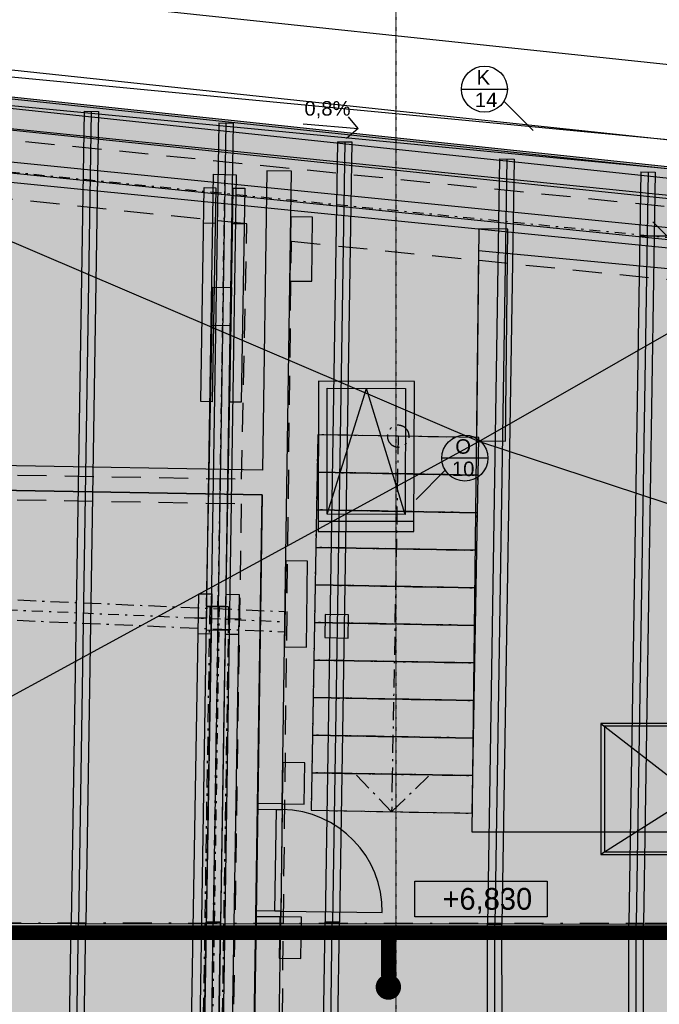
# Model space of a CAD drawing. Extents: x -12025 to 39812, y -28775 to 12.
# Tile 9 of 17: x 14458 to 18868, y -17619 to -10830. Entities that reach past the tile are written whole.
import ezdxf
from ezdxf.enums import TextEntityAlignment as Align

# ---------------------------------------------------------------- set-up
doc = ezdxf.new("R2010")
doc.units = 0
doc.header["$MEASUREMENT"] = 0
for name, pattern in [('Čerchovaná', [450, 200, -117.5, 15, -117.5]), ('Čerchovaná M', [225, 125, -42.5, 15, -42.5]), ('Čerchovaná S', [175, 75, -42.5, 15, -42.5]), ('Čerchovaná S_1', [3.5, 1.5, -0.85, 0.3, -0.85]), ('Čárkovaná_2', [325, 200, -125])]:
    doc.linetypes.add(name, pattern=pattern)
for name, color, linetype in [('OÚ Dukovany půdorys podklad půda', 7, 'Continuous'), ('OÚ Dukovany střecha', 7, 'Continuous'), ('OÚ Dukovany zemnění + hromosvody', 5, 'Continuous')]:
    doc.layers.add(name, color=color, linetype=linetype)
doc.styles.add('Agency FB', font='txt')
doc.styles.add('Arial', font='txt')

# ---------------------------------------------------------------- blocks, each defined once
blk = doc.blocks.new('(4)')
at = {"linetype": 'Continuous'}
blk.add_hatch(color=1, dxfattribs=at).paths.add_polyline_path([(23202.8, -17069), (23173.9, -21304.6), (2393.3, -21332), (2445.1, -17075.6), (23202.8, -17069)])
at = {"color": 154, "linetype": 'Čerchovaná S_1'}
blk.add_line((8335.6, -4006), (8335.6, -23559.6), dxfattribs=at)
at = {"color": 1, "linetype": 'Continuous'}
for p, q in [((11788.1, -11268.1), (2649.8, -10296.7)), ((2820.3, -11095.3), (11789.4, -12050.1)), ((8786.7, -11268), (9103.8, -11268)), ((9080, -11351.7), (9281.6, -11553.3)), ((8075.7, -11540.4), (8007.3, -11459.3)), ((7695.7, -11508.1), (8075.7, -11540.4)), ((8075.7, -11540.4), (7994.6, -11608.8)), ((10105.3, -12182.8), (10305.3, -12382.8)), ((10505.3, -12282.8), (10017.8, -12282.8)), ((7860, -14199.2), (7862, -13330.9)), ((7860, -14199.2), (8132, -13331.6)), ((7862, -13330.9), (8402, -13332.2)), ((8400, -14200.5), (8132, -13331.6)), ((8402, -13332.2), (8400, -14200.5)), ((8968.9, -13811.9), (8651.7, -13811.9)), ((8675.6, -13895.6), (8474, -14097.2)), ((8459.9, -14249.8), (7799.9, -14248.3)), ((8400, -14200.5), (7860, -14199.2)), ((9747.4, -15642.1), (10388.7, -16138.2)), ((10388.7, -16138.2), (9748.6, -16546)), ((2450.2, -17093), (23192.7, -17108.3)), ((19111.9, -17099.4), (2707.5, -17075.8)), ((19203.5, -17087.9), (2707.5, -17075.8))]:
    blk.add_line(p, q, dxfattribs=at)
at = {"color": 8, "linetype": 'Čárkovaná_2'}
for p, q in [((2872.3, -11333.8), (12238.9, -12282.8)), ((7307.8, -12196.4), (3164.7, -11766.4)), ((7270.9, -13956.6), (7307.8, -12196.4)), ((7517.8, -20593.2), (7614.8, -12316.9)), ((7614.8, -12316.9), (22563.6, -13831.5)), ((3127.5, -13883.6), (7270.9, -13956.6)), ((3124.5, -14053.6), (7268.4, -14126.6)), ((7268.4, -14126.6), (7204.1, -18357.1))]:
    blk.add_line(p, q, dxfattribs=at)
at = {"color": 21, "linetype": 'Continuous'}
for p, q in [((5801.5, -17078.1), (5801.5, -17080.3)), ((5804.6, -17078.1), (5807.5, -17078.6)), ((5807.5, -17078.6), (5813.6, -17079.9)), ((5813.6, -17079.9), (5815, -17080.3)), ((5823.5, -17078.1), (5823.5, -17080.3)), ((5943.7, -17078.2), (5943.7, -17080.5)), ((5951.5, -17080.5), (5953.7, -17079.9)), ((5953.7, -17079.9), (5959.8, -17078.6)), ((5959.8, -17078.6), (5961.9, -17078.2)), ((5965.7, -17078.2), (5965.7, -17080.5)), ((6086, -17078.3), (6086, -17080.7)), ((6090.3, -17078.3), (6092, -17078.6)), ((6092, -17078.6), (6098, -17079.9)), ((6098, -17079.9), (6101, -17080.7)), ((6108, -17078.3), (6108, -17080.7)), ((6228.2, -17078.4), (6228.2, -17080.9)), ((6234.4, -17080.9), (6238.2, -17079.9)), ((6238.2, -17079.9), (6244.2, -17078.6)), ((6244.2, -17078.6), (6245.2, -17078.4)), ((6250.2, -17078.4), (6250.2, -17080.9)), ((6370.5, -17078.5), (6370.5, -17081.1)), ((6376.1, -17078.5), (6376.4, -17078.6)), ((6376.4, -17078.6), (6382.5, -17079.9)), ((6382.5, -17079.9), (6387.1, -17081.1)), ((6392.5, -17078.5), (6392.5, -17081.1)), ((6512.7, -17078.6), (6512.7, -17081.3)), ((6517.4, -17081.3), (6522.7, -17079.9)), ((6522.7, -17079.9), (6528.5, -17078.6)), ((6534.7, -17078.6), (6534.7, -17081.3)), ((6654.9, -17078.7), (6654.9, -17081.5)), ((6661.6, -17078.7), (6667, -17079.9)), ((6667, -17079.9), (6672.4, -17081.3)), ((6672.4, -17081.3), (6673, -17081.5)), ((6676.9, -17078.7), (6676.9, -17081.5)), ((6797.2, -17078.8), (6797.2, -17081.7)), ((6800.6, -17081.7), (6801.8, -17081.3)), ((6801.8, -17081.3), (6807.1, -17079.9)), ((6807.1, -17079.9), (6812, -17078.8)), ((6819.2, -17078.8), (6819.2, -17081.7)), ((6939.4, -17078.9), (6939.4, -17081.9)), ((6947.1, -17078.9), (6951.5, -17079.9)), ((6951.5, -17079.9), (6956.8, -17081.3)), ((6956.8, -17081.3), (6958.7, -17081.9)), ((6961.4, -17078.9), (6961.4, -17081.9)), ((7081.7, -17079), (7081.7, -17082.1)), ((7083.8, -17082.1), (7086.3, -17081.3)), ((7086.3, -17081.3), (7091.6, -17079.9)), ((7091.6, -17079.9), (7095.5, -17079)), ((7103.7, -17079), (7103.7, -17082.1)), ((7223.9, -17079.1), (7223.9, -17082.3)), ((7232.6, -17079.1), (7236, -17079.9)), ((7236, -17079.9), (7241.3, -17081.3)), ((7241.3, -17081.3), (7244.5, -17082.3)), ((7245.9, -17079.1), (7245.9, -17082.3)), ((7366.1, -17079.2), (7366.1, -17082.5)), ((7367, -17082.5), (7370.7, -17081.3)), ((7370.7, -17081.3), (7376.1, -17079.9)), ((7376.1, -17079.9), (7378.9, -17079.2)), ((7388.1, -17079.3), (7388.1, -17082.5)), ((7508.4, -17079.3), (7508.4, -17082.7)), ((7518.1, -17079.3), (7520.4, -17079.9)), ((7520.4, -17079.9), (7525.8, -17081.3)), ((7525.8, -17081.3), (7530.2, -17082.7)), ((7530.4, -17079.4), (7530.4, -17082.7)), ((7650.6, -17079.4), (7650.6, -17082.8)), ((7650.6, -17082.8), (7655.2, -17081.3)), ((7655.2, -17081.3), (7660.6, -17079.9)), ((7660.6, -17079.9), (7662.4, -17079.5)), ((7672.6, -17082.8), (7672.1, -17083)), ((7672.6, -17079.5), (7672.6, -17082.8)), ((7792.9, -17079.6), (7792.9, -17082.8)), ((7793.9, -17083.1), (7792.9, -17082.8)), ((7803.6, -17079.6), (7804.9, -17079.9)), ((7804.9, -17079.9), (7810.3, -17081.3)), ((7810.3, -17081.3), (7814.9, -17082.8)), ((7814.9, -17079.6), (7814.9, -17082.8)), ((7935.1, -17079.7), (7935.1, -17082.8)), ((7935.1, -17082.8), (7939.7, -17081.3)), ((7939.7, -17081.3), (7945.1, -17079.8)), ((7945.1, -17079.8), (7945.9, -17079.7)), ((7957.1, -17082.8), (7955.4, -17083.4)), ((7957.1, -17079.7), (7957.1, -17082.8)), ((8077.3, -17079.8), (8077.3, -17082.8)), ((8079.6, -17083.5), (8077.3, -17082.8)), ((8089.1, -17079.8), (8089.4, -17079.8)), ((8089.4, -17079.8), (8094.8, -17081.3)), ((8094.8, -17081.3), (8099.3, -17082.8)), ((8099.3, -17079.8), (8099.3, -17082.8)), ((8219.6, -17079.9), (8219.6, -17082.8)), ((8219.6, -17082.8), (8224.2, -17081.3)), ((8224.2, -17081.3), (8229.4, -17079.9)), ((8241.6, -17082.8), (8238.6, -17083.8)), ((8241.6, -17079.9), (8241.6, -17082.8)), ((8361.8, -17080), (8361.8, -17082.8)), ((8365.4, -17083.9), (8361.8, -17082.8)), ((8374.4, -17080), (8379.2, -17081.3)), ((8379.2, -17081.3), (8383.8, -17082.8)), ((8383.8, -17080), (8383.8, -17082.8)), ((8504.1, -17080.1), (8504.1, -17082.8)), ((8504.1, -17082.8), (8508.7, -17081.3)), ((8508.7, -17081.3), (8513.1, -17080.1)), ((8526.1, -17082.8), (8521.8, -17084.2)), ((8526.1, -17080.1), (8526.1, -17082.8)), ((8646.3, -17080.2), (8646.3, -17082.8)), ((8651.1, -17084.4), (8646.3, -17082.8)), ((8651.1, -17084.4), (8651.1, -17084.4)), ((8659.7, -17080.2), (8663.7, -17081.2)), ((8663.7, -17081.2), (8668.3, -17082.8)), ((8668.3, -17080.2), (8668.3, -17082.8)), ((8788.5, -17080.3), (8788.5, -17082.8)), ((8788.5, -17082.8), (8793.1, -17081.2)), ((8793.1, -17081.2), (8796.7, -17080.3)), ((8805.8, -17084.4), (8804.9, -17084.6)), ((8810.5, -17082.8), (8805.8, -17084.4)), ((8810.5, -17080.3), (8810.5, -17082.8)), ((8930.8, -17080.4), (8930.8, -17082.8)), ((8935.6, -17084.3), (8930.8, -17082.8)), ((8937.2, -17084.8), (8935.6, -17084.3)), ((8945, -17080.4), (8948.2, -17081.2)), ((8948.2, -17081.2), (8952.8, -17082.8)), ((8952.8, -17080.4), (8952.8, -17082.8)), ((9073, -17080.5), (9073, -17082.8)), ((9073, -17082.8), (9077.6, -17081.2)), ((9077.6, -17081.2), (9080.4, -17080.5)), ((9090.2, -17084.3), (9087.8, -17085)), ((9095, -17082.8), (9090.2, -17084.3)), ((9095, -17080.5), (9095, -17082.8)), ((9215.3, -17080.6), (9215.3, -17082.7)), ((9220.1, -17084.3), (9215.3, -17082.7)), ((9223.3, -17085.2), (9220.1, -17084.3)), ((9230.3, -17080.6), (9232.7, -17081.2)), ((9232.7, -17081.2), (9237.3, -17082.7)), ((9237.3, -17080.6), (9237.3, -17082.7)), ((9357.5, -17080.7), (9357.5, -17082.7)), ((9357.5, -17082.7), (9362.1, -17081.2)), ((9362.1, -17081.2), (9364, -17080.7)), ((9374.7, -17084.3), (9370.7, -17085.4)), ((9379.5, -17082.7), (9374.7, -17084.3)), ((9379.5, -17080.7), (9379.5, -17082.7)), ((9499.7, -17080.8), (9499.7, -17082.7)), ((9504.5, -17084.3), (9499.7, -17082.7)), ((9509.3, -17085.6), (9504.5, -17084.3)), ((9515.6, -17080.8), (9517.2, -17081.2)), ((9517.2, -17081.2), (9521.7, -17082.7)), ((9521.7, -17080.8), (9521.7, -17082.7)), ((9642, -17080.9), (9642, -17082.7)), ((9642, -17082.7), (9646.6, -17081.2)), ((9646.6, -17081.2), (9647.7, -17080.9)), ((9659.2, -17084.3), (9653.6, -17085.8)), ((9664, -17082.7), (9659.2, -17084.3)), ((9664, -17080.9), (9664, -17082.7)), ((9784.2, -17081), (9784.2, -17082.7)), ((9789, -17084.3), (9784.2, -17082.7)), ((9794.7, -17085.8), (9789, -17084.3)), ((9795.6, -17086), (9794.7, -17085.8)), ((9800.9, -17081), (9801.6, -17081.2)), ((9801.6, -17081.2), (9806.2, -17082.7)), ((9806.2, -17081), (9806.2, -17082.7)), ((9926.5, -17081.1), (9926.5, -17082.7)), ((9926.5, -17082.7), (9931.1, -17081.2)), ((9931.1, -17081.2), (9931.4, -17081.1)), ((9938, -17085.8), (9936.1, -17086.2)), ((9943.7, -17084.3), (9938, -17085.8)), ((9948.5, -17082.7), (9943.7, -17084.3)), ((9948.5, -17081.1), (9948.5, -17082.7)), ((10068.7, -17081.2), (10068.7, -17082.7)), ((10073.5, -17084.3), (10068.7, -17082.7)), ((10079.1, -17085.8), (10073.5, -17084.3)), ((10082, -17086.4), (10079.1, -17085.8)), ((10086.2, -17081.2), (10090.7, -17082.7)), ((10090.7, -17081.2), (10090.7, -17082.7))]:
    blk.add_line(p, q, dxfattribs=at)
at = {"color": 1, "linetype": 'Continuous'}
for points in [[(11762.3, -11982.2), (2574.4, -11005.6), (2595.5, -10806.7), (11561.6, -11759.8)], [(2569.5, -10993.5), (2445.1, -17075.6), (19108.5, -17087.9), (11762.1, -11969.4)], [(7799.7, -14317.1), (8459.7, -14318.6), (8462.1, -13283.2), (7802.1, -13281.7)], [(10407.4, -15641.2), (9747.4, -15642.1), (9748.6, -16546), (10408.6, -16545.2)], [(10382.4, -15660.4), (9772.4, -15661.2), (9773.5, -16526.8), (10383.5, -16526.1)]]:
    blk.add_lwpolyline(points, close=True, dxfattribs=at)
for points in [[(19203.5, -17087.9), (8907.3, -13697.7), (2820.3, -11095.3)], [(2707.5, -17075.8), (8907.3, -13697.7), (11789.4, -12050.1)], [(2534.5, -17064.4), (2907.8, -17019.1), (18983.2, -17030.9)]]:
    blk.add_lwpolyline(points, dxfattribs=at)
at = {"color": 7, "linetype": 'Continuous'}
blk.add_lwpolyline([(23202.8, -17069), (23173.9, -21304.6), (2393.3, -21332), (2445.1, -17075.6), (23202.8, -17069)], close=True, dxfattribs=at)
at = {"color": 1, "linetype": 'Continuous'}
for centre in [(8945.3, -11268), (8810.3, -13811.9)]:
    blk.add_circle(centre, 158.6, dxfattribs=at)
blk.add_solid([(2569.5, -10993.5), (2445.1, -17075.6), (11762.1, -11969.4), (19108.5, -17087.9)], dxfattribs=at)
at = {"color": 1, "linetype": 'Continuous', "style": 'Arial'}
for s, p in [('K', (8937.6, -11236.4)), (' 14', (8937.6, -11392.2)), ('0,8%%%', (7863.3, -11450.7)), ('O', (8798.7, -13781.9)), ('10', (8798.7, -13936.1))]:
    blk.add_text(s, height=100, dxfattribs=at).set_placement(p, align=Align.CENTER)
blk = doc.blocks.new('Spoj')
at = {"color": 0, "linetype": 'Continuous'}
for points, const_width in [([(0, 75, 0.414214), (-75, 0)], 25), ([(0, 37.5, 0.414214), (-37.5, 0)], 75), ([(37.5, 0, 0.414214), (0, 37.5)], 75), ([(75, 0, 0.414214), (0, 75)], 25), ([(-75, 0, 0.414214), (0, -75)], 25), ([(-37.5, 0, 0.414214), (0, -37.5)], 75), ([(0, -37.5, 0.414214), (37.5, 0)], 75), ([(0, -75, 0.414214), (75, 0)], 25)]:
    blk.add_lwpolyline(points, format="xyb", dxfattribs=dict(at, const_width=const_width))

msp = doc.modelspace()

# ---------------------------------------------------------------- linework, layer by layer
at = {"layer": 'OÚ Dukovany půdorys podklad půda', "color": 9, "linetype": 'Continuous'}
for p, q in [((11770, -10971.2), (20450.9, -11802.9)), ((20653.9, -12023.2), (11751, -11170.3)), ((14902, -11461.3), (14813.4, -17057.3)), ((14902, -11461.3), (14813.4, -17057.3)), ((14952, -11462.1), (14863.4, -17058.1)), ((14902, -11461.3), (15002, -11462.9)), ((14902, -11461.3), (15002, -11462.9)), ((15002, -11462.9), (14913.4, -17058.9)), ((15002, -11462.9), (14913.4, -17058.9)), ((11950.6, -11565.7), (21526.6, -12520.9)), ((15830.2, -11541.9), (15742.9, -17051.9)), ((15830.2, -11541.9), (15742.9, -17051.9)), ((15880.2, -11542.7), (15792.9, -17052.7)), ((15830.2, -11541.9), (15930.2, -11543.5)), ((15830.2, -11541.9), (15930.2, -11543.5)), ((15930.2, -11543.5), (15842.9, -17053.5)), ((15930.2, -11543.5), (15842.9, -17053.5)), ((16649.2, -11671.3), (16564, -17051.3)), ((16649.2, -11671.3), (16564, -17051.3)), ((16699.2, -11672.1), (16614, -17052.1)), ((16649.2, -11671.3), (16749.2, -11672.9)), ((16649.2, -11671.3), (16749.2, -11672.9)), ((16749.2, -11672.9), (16664, -17052.9)), ((16749.2, -11672.9), (16664, -17052.9)), ((11936.7, -11705), (21528.2, -12661.8)), ((17766.6, -11789.4), (17683, -17067.6)), ((17766.6, -11789.4), (17683, -17067.6)), ((17816.6, -11790.2), (17733, -17068.3)), ((17766.6, -11789.4), (17866.6, -11791)), ((17766.6, -11789.4), (17866.6, -11791)), ((17866.6, -11791), (17783, -17069.1)), ((17866.6, -11791), (17783, -17069.1)), ((18740.6, -11879.2), (18658.5, -17059.5)), ((18740.6, -11879.2), (18658.5, -17059.5)), ((18790.5, -11880), (18708.5, -17060.3)), ((18740.6, -11879.2), (18840.5, -11880.8)), ((18740.6, -11879.2), (18840.5, -11880.8)), ((15791.5, -11896.2), (15651.5, -20895.1)), ((15791.5, -11896.2), (15951.5, -11898.7)), ((15951.5, -11898.7), (15811.5, -20897.6)), ((18840.5, -11880.8), (18758.5, -17061.1)), ((18840.5, -11880.8), (18758.5, -17061.1)), ((15706.4, -13463.3), (15730.7, -11987.7)), ((15730.7, -11987.7), (15810.7, -11989)), ((15810.7, -11989), (15786.4, -13464.7)), ((15906.3, -13466.6), (15930.7, -11991)), ((15930.7, -11991), (16010.7, -11992.3)), ((16010.7, -11992.3), (15986.3, -13468)), ((15806.6, -12235.4), (15726.6, -12234)), ((16006.6, -12238.7), (15926.6, -12237.3)), ((15746.2, -14873.4), (15789.4, -12673.8)), ((15789.4, -12673.8), (15919.4, -12676.3)), ((15919.4, -12676.3), (15876.2, -14875.9)), ((15914.2, -12941.4), (15784.2, -12938.8)), ((15786.4, -13464.7), (15706.4, -13463.3)), ((15786.4, -13464.7), (15706.4, -13463.3)), ((15986.3, -13468), (15906.3, -13466.6)), ((15986.3, -13468), (15906.3, -13466.6)), ((15625, -18872.2), (15692.3, -14788)), ((15692.3, -14788), (15782.3, -14789.4)), ((15782.3, -14789.4), (15715, -18873.7)), ((15815, -18875.3), (15882.3, -14791.1)), ((15825.4, -14878.6), (15826.7, -14798.6)), ((15882.3, -14791.1), (15972.3, -14792.6)), ((15972.3, -14792.6), (15905, -18876.8)), ((15745.4, -14877.3), (15743, -15037.3)), ((15905.4, -14879.8), (15745.4, -14877.3)), ((15876.2, -14875.9), (15746.2, -14873.4)), ((15902.9, -15039.8), (15905.4, -14879.8)), ((15744.2, -14957.3), (15664.2, -14956.1)), ((15904.2, -14959.8), (15984.2, -14961)), ((15777.7, -15066.6), (15687.7, -15065.1)), ((15743, -15037.3), (15902.9, -15039.8)), ((15822.9, -15038.5), (15821.7, -15118.5)), ((15967.7, -15069.7), (15877.7, -15068.2)), ((14751.4, -21160.6), (14813.4, -17057.3)), ((14751.4, -21160.6), (14813.4, -17057.3)), ((14801.4, -21161.4), (14863.4, -17058.1)), ((14913.4, -17058.9), (14813.4, -17057.3)), ((14913.4, -17058.9), (14813.4, -17057.3)), ((14813.4, -17057.3), (14913.4, -17058.8)), ((14813.4, -17057.3), (14913.4, -17058.8)), ((14851.4, -21162.1), (14913.4, -17058.8)), ((14851.4, -21162.1), (14913.4, -17058.8)), ((15681, -21155.7), (15742.9, -17052.4)), ((15681, -21155.7), (15742.9, -17052.4)), ((15730.9, -21156.4), (15792.9, -17053.1)), ((15842.9, -17053.5), (15742.9, -17051.9)), ((15842.9, -17053.5), (15742.9, -17051.9)), ((15742.9, -17052.4), (15842.9, -17053.9)), ((15742.9, -17052.4), (15842.9, -17053.9)), ((15780.9, -21157.2), (15842.9, -17053.9)), ((15780.9, -21157.2), (15842.9, -17053.9)), ((16501.4, -21154.6), (16563.4, -17051.3)), ((16501.4, -21154.6), (16563.4, -17051.3)), ((16551.4, -21155.4), (16613.4, -17052.1)), ((16563.4, -17051.3), (16663.4, -17052.8)), ((16563.4, -17051.3), (16663.4, -17052.8)), ((16664, -17052.9), (16564, -17051.3)), ((16664, -17052.9), (16564, -17051.3)), ((16601.4, -21156.1), (16663.4, -17052.8)), ((16601.4, -21156.1), (16663.4, -17052.8)), ((17685.5, -21163.5), (17683, -17059.7)), ((17683, -17059.7), (17783, -17059.7)), ((17685.5, -21163.5), (17683, -17059.7)), ((17683, -17059.7), (17783, -17059.7)), ((17685.5, -21163.5), (17683, -17059.7)), ((17683, -17059.7), (17783, -17059.7)), ((17685.5, -21163.5), (17683, -17059.7)), ((17683, -17059.7), (17783, -17059.7)), ((17783, -17069.1), (17683, -17067.6)), ((17783, -17069.1), (17683, -17067.6)), ((17735.5, -21163.5), (17733, -17059.7)), ((17735.5, -21163.5), (17733, -17059.7)), ((17785.5, -21163.4), (17783, -17059.7)), ((17785.5, -21163.4), (17783, -17059.7)), ((17785.5, -21163.4), (17783, -17059.7)), ((17785.5, -21163.4), (17783, -17059.7)), ((18758.5, -17061.1), (18658.5, -17059.5)), ((18758.5, -17061.1), (18658.5, -17059.5)), ((18658.5, -17060.4), (18758.5, -17060.3)), ((18658.5, -17060.4), (18758.5, -17060.3)), ((18661, -21164.1), (18658.5, -17060.4)), ((18661, -21164.1), (18658.5, -17060.4)), ((18711, -21164.1), (18708.5, -17060.3)), ((18761, -21164.1), (18758.5, -17060.3)), ((18761, -21164.1), (18758.5, -17060.3))]:
    msp.add_line(p, q, dxfattribs=at)
at = {"layer": 'OÚ Dukovany půdorys podklad půda', "color": 7, "linetype": 'Continuous'}
for p, q in [((11733.9, -11313.7), (21015.5, -12278.5)), ((21015.1, -12254.1), (12033.4, -11344.1)), ((21015.1, -12254.1), (12033.4, -11344.1)), ((12028.1, -11645.1), (21019.1, -12556.1)), ((12028.1, -11645.1), (21019.1, -12556.1)), ((16162.6, -11871.6), (16132.5, -13936.5)), ((16332.6, -11874.1), (16162.6, -11871.6)), ((16269, -16236.4), (16332.6, -11874.1)), ((16328, -12188.4), (16321.5, -12631.8)), ((16478, -12190.6), (16328, -12188.4)), ((16471.5, -12634), (16478, -12190.6)), ((17623.9, -12272.3), (17607.4, -13734.6)), ((17623.9, -12272.3), (17607.4, -13734.6)), ((17823.9, -12274.6), (17623.9, -12272.3)), ((17807.4, -13736.9), (17823.9, -12274.6)), ((17807.4, -13736.9), (17823.9, -12274.6)), ((17622.2, -12424.3), (17575.9, -16428.8)), ((18928.9, -12547.4), (17622.2, -12424.3)), ((16321.5, -12631.8), (16471.5, -12634)), ((16513.2, -13691.8), (16508.6, -13950.7)), ((17623, -13711.3), (16513.2, -13691.8)), ((17618.4, -13970.3), (17623, -13711.3)), ((17607.4, -13734.6), (17807.4, -13736.9)), ((16132.5, -13936.5), (11989, -13863.6)), ((16508.6, -13950.7), (16504, -14209.7)), ((16508.6, -13950.7), (17618.4, -13970.3)), ((17618.4, -13970.3), (16508.6, -13950.7)), ((17613.9, -14229.2), (17618.4, -13970.3)), ((16130, -14106.5), (11986, -14033.5)), ((11986, -14033.5), (16130, -14106.5)), ((16065.7, -18335), (16130, -14106.5)), ((16130, -14106.5), (16099, -16233.9)), ((16504, -14209.7), (16499.5, -14468.6)), ((16504, -14209.7), (17613.9, -14229.2)), ((17613.9, -14229.2), (16504, -14209.7)), ((17609.3, -14488.2), (17613.9, -14229.2)), ((16499.5, -14468.6), (16494.9, -14727.6)), ((16499.5, -14468.6), (17609.3, -14488.2)), ((17609.3, -14488.2), (16499.5, -14468.6)), ((17604.7, -14747.1), (17609.3, -14488.2)), ((16293.4, -14560.5), (16284.7, -15154.8)), ((16443.4, -14562.6), (16293.4, -14560.5)), ((16434.7, -15156.9), (16443.4, -14562.6)), ((16494.9, -14727.6), (16490.4, -14986.5)), ((16494.9, -14727.6), (17604.7, -14747.1)), ((17604.7, -14747.1), (16494.9, -14727.6)), ((17600.2, -15006.1), (17604.7, -14747.1)), ((16564.8, -14930.8), (16562.3, -15090.8)), ((16724.7, -14933.3), (16564.8, -14930.8)), ((16722.2, -15093.3), (16724.7, -14933.3)), ((16490.4, -14986.5), (16485.8, -15245.5)), ((16490.4, -14986.5), (17600.2, -15006.1)), ((17600.2, -15006.1), (16490.4, -14986.5)), ((17595.6, -15265.1), (17600.2, -15006.1)), ((16562.3, -15090.8), (16722.2, -15093.3)), ((16284.7, -15154.8), (16434.7, -15156.9)), ((16485.8, -15245.5), (16481.2, -15504.5)), ((16485.8, -15245.5), (17595.6, -15265.1)), ((17595.6, -15265.1), (16485.8, -15245.5)), ((17591.1, -15524), (17595.6, -15265.1)), ((16481.2, -15504.5), (16476.7, -15763.4)), ((16481.2, -15504.5), (17591.1, -15524)), ((17591.1, -15524), (16481.2, -15504.5)), ((17586.5, -15783), (17591.1, -15524)), ((16476.7, -15763.4), (16472.1, -16022.4)), ((16476.7, -15763.4), (17586.5, -15783)), ((17586.5, -15783), (16476.7, -15763.4)), ((17581.9, -16041.9), (17586.5, -15783)), ((16273.1, -15952.3), (16269, -16236.4)), ((16423.1, -15954.5), (16273.1, -15952.3)), ((16418.9, -16238.6), (16423.1, -15954.5)), ((16472.1, -16022.4), (16467.6, -16281.3)), ((16472.1, -16022.4), (17581.9, -16041.9)), ((17581.9, -16041.9), (16472.1, -16022.4)), ((17577.4, -16300.9), (17581.9, -16041.9)), ((16099, -16233.9), (16087.6, -17013.8)), ((16099, -16233.9), (16098.4, -16273.9)), ((16098.4, -16273.9), (16268.4, -16276.4)), ((16269, -16236.4), (16099, -16233.9)), ((16269, -16236.4), (16099, -16233.9)), ((16269, -16236.4), (16099, -16233.9)), ((16269, -16236.4), (16099, -16233.9)), ((16218.2, -16975.7), (16228.4, -16275.8)), ((16228.4, -16275.8), (16268.4, -16276.4)), ((16269, -16236.4), (16257.6, -17016.3)), ((16268.4, -16276.4), (16258.2, -16976.3)), ((16268.4, -16276.4), (16269, -16236.4)), ((16269, -16236.4), (16418.9, -16238.6)), ((16467.6, -16281.3), (17577.4, -16300.9)), ((17575.9, -16428.8), (18928.9, -16428.8)), ((17182.2, -16769.2), (18094.6, -16769.2)), ((17182.2, -17016.3), (17182.2, -16769.2)), ((18094.6, -16769.2), (18094.6, -17016.3)), ((16087.6, -17013.8), (16029.8, -20977.9)), ((16088.2, -16973.8), (16087.6, -17013.8)), ((16257.6, -17016.3), (16087.6, -17013.8)), ((16087.6, -17013.8), (16257.6, -17016.3)), ((16257.6, -17016.3), (16087.6, -17013.8)), ((16257.6, -17016.3), (16087.6, -17013.8)), ((16258.2, -16976.3), (16088.2, -16973.8)), ((16199.8, -20980.4), (16257.6, -17016.3)), ((16258.2, -16976.3), (16218.2, -16975.7)), ((16251.9, -17016.3), (16247.7, -17300.4)), ((16401.8, -17018.5), (16251.9, -17016.3)), ((16257.6, -17016.3), (16258.2, -16976.3)), ((16258.2, -16976.3), (16958.1, -16986.5)), ((16397.7, -17302.6), (16401.8, -17018.5)), ((18094.6, -17016.3), (17182.2, -17016.3)), ((16247.7, -17300.4), (16397.7, -17302.6))]:
    msp.add_line(p, q, dxfattribs=at)
at = {"layer": 'OÚ Dukovany půdorys podklad půda', "color": 9, "linetype": 'Čerchovaná S'}
for p, q in [((11943.6, -11635.3), (31532.2, -13589.4)), ((15871.5, -11897.5), (15731.5, -20896.4)), ((11745.7, -14783.6), (16289.3, -14981.2)), ((15833.3, -14874.9), (15776.9, -18494.4))]:
    msp.add_line(p, q, dxfattribs=at)
at = {"layer": 'OÚ Dukovany půdorys podklad půda', "color": 7, "linetype": 'Čerchovaná M'}
for p, q in [((16513.2, -13691.8), (16508.6, -13950.7)), ((17623, -13711.3), (16513.2, -13691.8)), ((17068.1, -13701.5), (17063.5, -13960.5)), ((17068.1, -13701.5), (17063.5, -13960.5)), ((17618.4, -13970.3), (17623, -13711.3)), ((16508.6, -13950.7), (16504, -14209.7)), ((16508.6, -13950.7), (17618.4, -13970.3)), ((17618.4, -13970.3), (16508.6, -13950.7)), ((17063.5, -13960.5), (17027, -16032.2)), ((17063.5, -13960.5), (17027, -16032.2)), ((17613.9, -14229.2), (17618.4, -13970.3)), ((16504, -14209.7), (16499.5, -14468.6)), ((16504, -14209.7), (17613.9, -14229.2)), ((17613.9, -14229.2), (16504, -14209.7)), ((17609.3, -14488.2), (17613.9, -14229.2)), ((16499.5, -14468.6), (16494.9, -14727.6)), ((16499.5, -14468.6), (17609.3, -14488.2)), ((17609.3, -14488.2), (16499.5, -14468.6)), ((17604.7, -14747.1), (17609.3, -14488.2)), ((16494.9, -14727.6), (16490.4, -14986.5)), ((16494.9, -14727.6), (17604.7, -14747.1)), ((17604.7, -14747.1), (16494.9, -14727.6)), ((17600.2, -15006.1), (17604.7, -14747.1)), ((16490.4, -14986.5), (16485.8, -15245.5)), ((16490.4, -14986.5), (17600.2, -15006.1)), ((17600.2, -15006.1), (16490.4, -14986.5)), ((17595.6, -15265.1), (17600.2, -15006.1)), ((16485.8, -15245.5), (16481.2, -15504.5)), ((16485.8, -15245.5), (17595.6, -15265.1)), ((17595.6, -15265.1), (16485.8, -15245.5)), ((17591.1, -15524), (17595.6, -15265.1)), ((16481.2, -15504.5), (16476.7, -15763.4)), ((16481.2, -15504.5), (17591.1, -15524)), ((17591.1, -15524), (16481.2, -15504.5)), ((17586.5, -15783), (17591.1, -15524)), ((16476.7, -15763.4), (16472.1, -16022.4)), ((16476.7, -15763.4), (17586.5, -15783)), ((17586.5, -15783), (16476.7, -15763.4)), ((17581.9, -16041.9), (17586.5, -15783)), ((16472.1, -16022.4), (16467.6, -16281.3)), ((16472.1, -16022.4), (17581.9, -16041.9)), ((17581.9, -16041.9), (16472.1, -16022.4)), ((17022.5, -16291.1), (16776.9, -16036.8)), ((17022.5, -16291.1), (16776.9, -16036.8)), ((17027, -16032.2), (17022.5, -16291.1)), ((17027, -16032.2), (17022.5, -16291.1)), ((17276.8, -16045.6), (17022.5, -16291.1)), ((17276.8, -16045.6), (17022.5, -16291.1)), ((17577.4, -16300.9), (17581.9, -16041.9)), ((16467.6, -16281.3), (17577.4, -16300.9))]:
    msp.add_line(p, q, dxfattribs=at)
at = {"layer": 'OÚ Dukovany půdorys podklad půda', "color": 9, "linetype": 'Čerchovaná M'}
for p, q in [((11748.7, -14713.7), (16292.3, -14911.3)), ((11742.6, -14853.6), (16286.2, -15051.1)), ((15768.3, -14873.9), (15712, -18493.4)), ((15768.3, -14873.9), (15898.3, -14875.9)), ((15898.3, -14875.9), (15841.9, -18495.5))]:
    msp.add_line(p, q, dxfattribs=at)
at = {"layer": 'OÚ Dukovany půdorys podklad půda', "color": 7, "linetype": 'Čerchovaná'}
msp.add_line((11569.6, -17055.7), (31687.6, -17068.7), dxfattribs=at)
at = {"layer": 'OÚ Dukovany půdorys podklad půda', "color": 7, "linetype": 'Čerchovaná M'}
for start, end in [(0, 180), (0, 180), (-180, 0), (-180, 0)]:
    msp.add_arc((17068.1, -13701.5), 75, start, end, dxfattribs=at)
at = {"layer": 'OÚ Dukovany půdorys podklad půda', "color": 7, "linetype": 'Continuous'}
msp.add_arc((16258.2, -16976.3), 700, -0.83518, 89.16482, dxfattribs=at)
at = {"layer": 'OÚ Dukovany zemnění + hromosvody', "linetype": 'Continuous', "const_width": 100}
for points in [[(30500, -17125), (13500, -17125)], [(17000, -17425), (17000, -17125)]]:
    msp.add_lwpolyline(points, dxfattribs=at)

# ---------------------------------------------------------------- block references
at = {"layer": 'OÚ Dukovany střecha', "color": 1, "linetype": 'Continuous'}
msp.add_blockref('(4)', (8717, -40.8), dxfattribs=at)
at = {"layer": 'OÚ Dukovany zemnění + hromosvody', "linetype": 'Continuous'}
msp.add_blockref('Spoj', (17000, -17500), dxfattribs=at)

# ---------------------------------------------------------------- texts
at = {"layer": 'OÚ Dukovany půdorys podklad půda', "color": 7, "linetype": 'Continuous', "style": 'Agency FB'}
msp.add_text('+6,830', height=150, dxfattribs=at).set_placement((17372.7, -16966.7))

doc.saveas('drawing.dxf')
